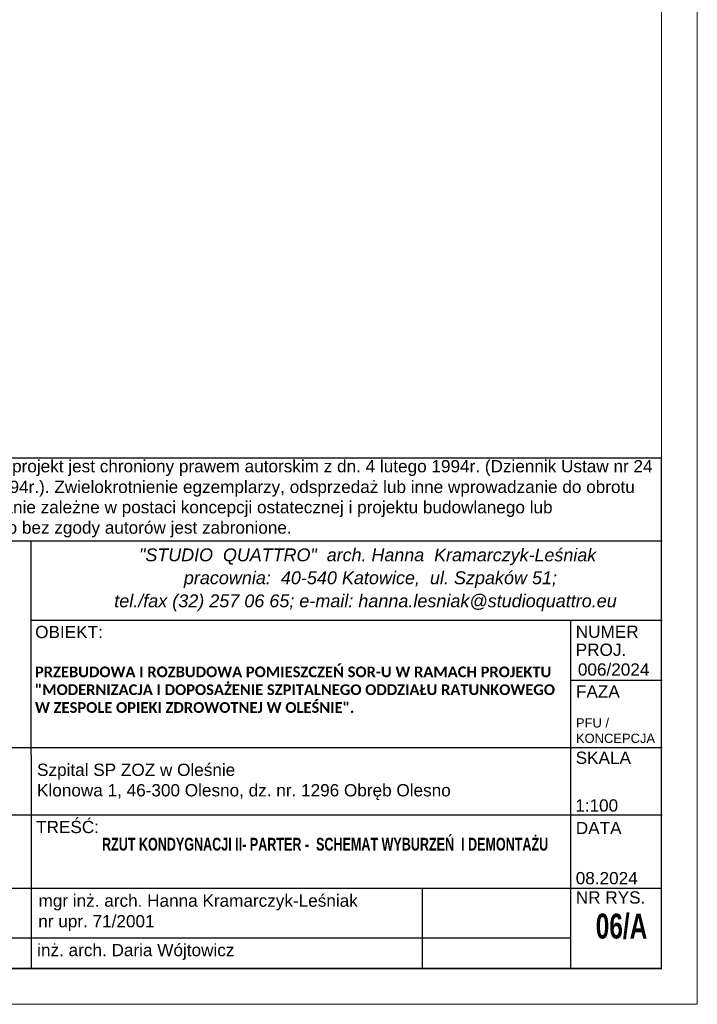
# Model space of a CAD drawing. Header units: millimetres. Extents: x 0 to 12515, y 0 to 27803.
# Tile 51 of 97: x 11565 to 12515, y 19393 to 20775. Entities that reach past the tile are written whole.
import ezdxf

# ---------------------------------------------------------------- set-up
doc = ezdxf.new("R2010")
doc.units = ezdxf.units.MM
doc.layers.add('PDF_A-TABELKA', color=7, linetype='Continuous')
doc.layers.add('PDF_Text', color=7, linetype='Continuous')
doc.layers.add('SQ_Opisy', color=7, linetype='Continuous', lineweight=18)
doc.layers.add('SQ_TAB TEKST', color=8, linetype='Continuous', lineweight=0)
doc.styles.add('PDF Arial-BoldMT', font='arial.ttf')
doc.styles.add('PDF ArialMT', font='arial.ttf')
doc.styles.add('PDF ComicSansMS Italic', font='ariali.ttf')
doc.styles.add('ROMANS', font='romans', dxfattribs={"width": 0.7, "height": 10})

# ---------------------------------------------------------------- blocks, each defined once
blk = doc.blocks.new('tabelka')
at = {"layer": 'PDF_A-TABELKA', "lineweight": 25}
for points in [[(26628.5, -28113.8), (26628.5, -27397.3), (25542, -27397.3), (25542, -28113.8)], [(26629.4, -27514.1), (25542.8, -27514.1)], [(25744.9, -28113.8), (25744.4, -27514.1)], [(26629.4, -27625.3), (25744, -27625.3)], [(26501.1, -28113.8), (26501.1, -27624.9)], [(26629.4, -27709.3), (26501.9, -27709.3), (26501.1, -27709.3)], [(26629.4, -27803.9), (25542.8, -27803.9)], [(26629.4, -27898.6), (25542.8, -27898.6)], [(26628.5, -28001.3), (25542, -28001.3)], [(26292.6, -28001.3), (26292.7, -28113.8)], [(26501.1, -28071.2), (25542, -28071.2)], [(26628.5, -28113.8), (25542, -28113.8)]]:
    blk.add_lwpolyline(points, dxfattribs=at)
at = {"layer": 'PDF_Text', "attachment_point": 4}
for s, insert, char_height, style in [('Przedmiotowy projekt jest chroniony prawem autorskim z dn. 4 lutego 1994r. (Dziennik Ustaw nr 24', (25559.8, -27411.3), 17.217, 'PDF ArialMT'), ('z dn. 23.02.1994r.). Zwielokrotnienie egzemplarzy, odsprzedaż lub inne wprowadzanie do obrotu', (25561.5, -27440.3), 17.217, 'PDF ArialMT'), ('oraz opracowanie zależne w postaci koncepcji ostatecznej i projektu budowlanego lub', (25561.1, -27468.8), 17.217, 'PDF ArialMT'), ('wykonawczego bez zgody autorów jest zabronione.', (25561.5, -27497.4), 17.217, 'PDF ArialMT'), ('pracownia:  40-540 Katowice,  ul. Szpaków 51;', (25958.4, -27568), 18.07, 'PDF ComicSansMS Italic'), ('tel./fax (32) 257 06 65; e-mail: hanna.lesniak@studioquattro.eu', (25860.8, -27600.4), 18.07, 'PDF ComicSansMS Italic'), ('OBIEKT:', (25749.9, -27641.5), 17.22, 'PDF ArialMT'), ('NUMER', (26508, -27641.1), 17.22, 'PDF ArialMT'), ('PROJ.', (26508, -27666.4), 17.22, 'PDF ArialMT'), ('006/2024', (26511, -27694.1), 17.22, 'PDF ArialMT'), ('FAZA', (26508.3, -27724.8), 17.22, 'PDF ArialMT'), ('SKALA', (26507.9, -27818), 17.22, 'PDF ArialMT'), ('Szpital SP ZOZ w Oleśnie\\PKlonowa 1, 46-300 Olesno, dz. nr. 1296 Obręb Olesno', (25752.5, -27851.7), 17.217, 'PDF ArialMT'), ('1:100', (26507.3, -27884.9), 17.22, 'PDF ArialMT'), ('TREŚĆ:', (25751.2, -27915.1), 17.22, 'PDF ArialMT'), ('DATA', (26508.1, -27916.4), 17.22, 'PDF ArialMT'), ('08.2024', (26508, -27986.9), 17.22, 'PDF ArialMT'), ('mgr inż. arch. Hanna Kramarczyk-Leśniak', (25754.6, -28020.9), 17.217, 'PDF Arial-BoldMT'), ('NR RYS.', (26508.1, -28014), 17.22, 'PDF ArialMT'), ('nr upr. 71/2001', (25754.2, -28049.8), 17.217, 'PDF Arial-BoldMT'), ('inż. arch. Daria Wójtowicz', (25752.7, -28090.3), 17.217, 'PDF Arial-BoldMT')]:
    blk.add_mtext(s, dxfattribs=dict(at, insert=insert, char_height=char_height, style=style))
at = {"layer": 'PDF_Text', "insert": (25895.6, -27535.8), "char_height": 17.965, "attachment_point": 4, "rotation": 359.9857, "style": 'PDF ComicSansMS Italic'}
blk.add_mtext('"STUDIO  QUATTRO"  arch. Hanna  Kramarczyk-Leśniak', dxfattribs=at)
at = {"layer": 'PDF_Text', "attachment_point": 4}
for s, insert, char_height, width, style in [('\\pxb0.25,a0.25;{\\fCalibri|b1|i0|c238|p34;PRZEBUDOWA I ROZBUDOWA POMIESZCZEŃ SOR-U W RAMACH PROJEKTU^J"MODERNIZACJA I DOPOSAŻENIE SZPITALNEGO ODDZIAŁU RATUNKOWEGO W ZESPOLE OPIEKI ZDROWOTNEJ W OLEŚNIE".}', (25749.6, -27722.4), 15, 740.637, 'PDF Arial-BoldMT'), ('PFU /\\PKONCEPCJA', (26508.3, -27779.8), 13, 64.548, 'PDF ArialMT')]:
    blk.add_mtext(s, dxfattribs=dict(at, insert=insert, char_height=char_height, width=width, style=style))

msp = doc.modelspace()

# ---------------------------------------------------------------- linework, layer by layer
at = {"layer": 'SQ_Opisy', "lineweight": 9}
for points in [[(6474.868, 19393.228), (12514.868, 19393.228), (12514.868, 27803.228), (6474.868, 27803.228)], [(6674.868, 19443.228), (12464.868, 19443.228), (12464.868, 27753.228), (6674.868, 27753.228)]]:
    msp.add_lwpolyline(points, close=True, dxfattribs=at)

# ---------------------------------------------------------------- block references
at = {"layer": 'SQ_TAB TEKST', "lineweight": 35}
msp.add_blockref('tabelka', (-14163.634, 47557.05), dxfattribs=at)

# ---------------------------------------------------------------- texts
at = {"layer": 'SQ_TAB TEKST', "color": 7, "attachment_point": 1, "style": 'ROMANS'}
for s, insert, char_height, width in [('{\\fArial|b1|i0|c238|p34;^IRZUT KONDYGNACJI II- PARTER -  SCHEMAT WYBURZEŃ  I DEMONTAŻU}', (11608.008, 19626.939), 18, 840.6207), ('{\\fArial|b1|i0|c238|p34;06/A}', (12372.437, 19520.499), 35, 675.75795)]:
    msp.add_mtext(s, dxfattribs=dict(at, insert=insert, char_height=char_height, width=width))

doc.saveas('drawing.dxf')
